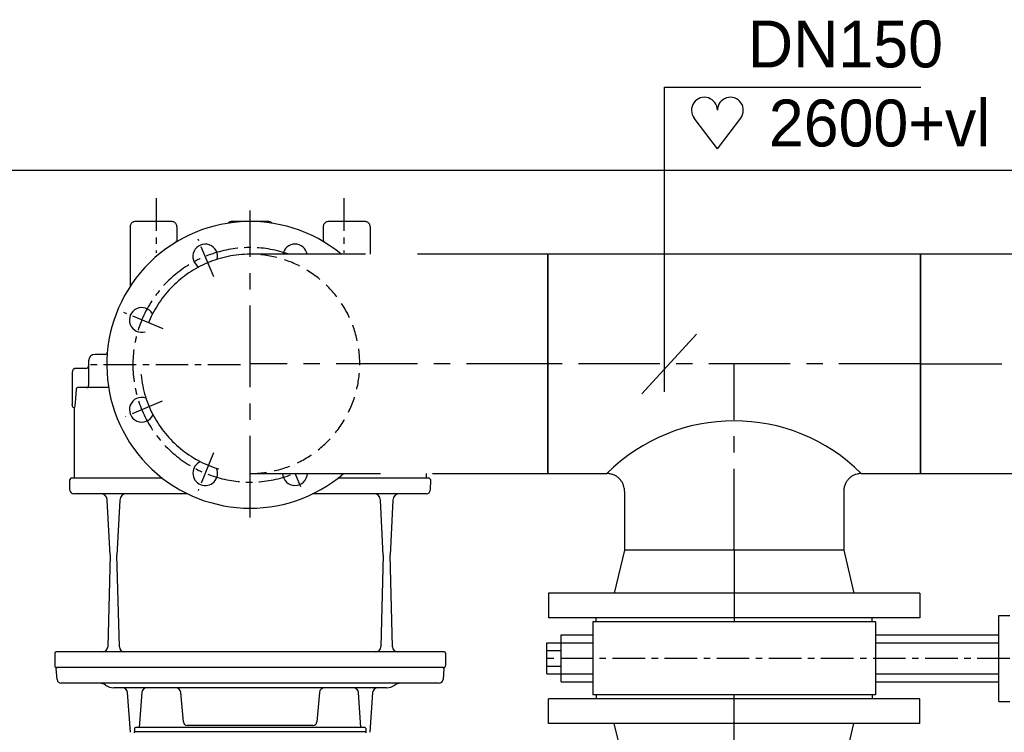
# Model space of a CAD drawing. Extents: x -940 to 22840, y -452 to 16368.
# Tile 9 of 50: x 5451 to 6206, y 12036 to 12583. Entities that reach past the tile are written whole.
import ezdxf

# ---------------------------------------------------------------- set-up
doc = ezdxf.new("R2010")
doc.units = 0
doc.header["$LTSCALE"] = 20
for name, pattern in [('2322102', [45, 5, -2, 5, -2, 5, -2, 5, -2, 5, -2, 5, -5]), ('2322108', [7, 5, -2]), ('CENTER', [2, 1.25, -0.25, 0.25, -0.25]), ('CENTER4', [5, 3.125, -0.625, 0.625, -0.625]), ('HIDDEN4', [0.9375, 0.625, -0.3125])]:
    doc.linetypes.add(name, pattern=pattern)
doc.layers.get('0').update_dxf_attribs({"linetype": 'CONTINUOUS'})
for name, color, linetype in [('CENTER', 7, 'CENTER'), ('GRUNDFOS', 5, 'CONTINUOUS'), ('WL561---', 4, 'CONTINUOUS'), ('WL561---_AANVOER', 4, 'CONTINUOUS'), ('WL561---_HARTLIJN', 1, 'CONTINUOUS'), ('WL561---_RETOUR', 4, 'CONTINUOUS'), ('WL5627--', 4, 'CONTINUOUS'), ('WM541---', 1, 'CONTINUOUS')]:
    doc.layers.add(name, color=color, linetype=linetype)
doc.styles.add('BURO-018', font='BUROFONT.shx', dxfattribs={"height": 36})

# ---------------------------------------------------------------- blocks, each defined once
blk = doc.blocks.new('TR-B3HSI--1-A85AE40')
at = {"color": 0, "linetype": 'CONTINUOUS'}
for p, q in [((0, 84.15), (-228.5, 84.15)), ((-228.5, 84.15), (-228.5, -84.15)), ((-228.5, -84.15), (0, -84.15))]:
    blk.add_line(p, q, dxfattribs=at)
at = {"color": 1, "linetype": 'HIDDEN4'}
blk.add_ellipse((0, 0), major_axis=(0, 84.15), ratio=1, start_param=0, end_param=3.141593, dxfattribs=at)
at = {"color": 0, "linetype": 'CONTINUOUS'}
blk.add_ellipse((0, 0), major_axis=(0, 84.15), ratio=1, start_param=3.141593, end_param=6.283185, dxfattribs=at)
at = {"layer": 'WL561---_HARTLIJN', "linetype": 'CENTER4'}
for p, q in [((0, 117.81), (0, -117.81)), ((-228.5, 0), (0, 0))]:
    blk.add_line(p, q, dxfattribs=at)
blk = doc.blocks.new('TR-T-5A-A8A85A11E8F')
at = {"color": 0, "linetype": 'CONTINUOUS'}
for p, q in [((-84.15, 97.61), (-84.15, 143)), ((-84.15, 143), (84.15, 143)), ((84.15, 97.61), (84.15, 143)), ((-97.61, 84.15), (-143, 84.15)), ((-143, 84.15), (-143, -84.15)), ((143, 84.15), (97.61, 84.15)), ((143, -84.15), (143, 84.15)), ((-143, -84.15), (143, -84.15))]:
    blk.add_line(p, q, dxfattribs=at)
at = {"color": 0, "linetype": 'CONTINUOUS', "flags": 128}
for points in [[(-97.61, 84.15, 0.02182), (-96.13, 84.21, 0.037214), (-95.28, 84.35, 0.006436), (-93.52, 84.8, 0.02182), (-93.01, 84.96, 0.02182), (-91.92, 85.41, 0.02182), (-90.88, 85.95, 0.02182), (-89.89, 86.58, 0.02182), (-88.96, 87.3, 0.02182), (-88.09, 88.09, 0.02182), (-87.3, 88.96, 0.02182), (-86.58, 89.89, 0.02182), (-85.95, 90.88, 0.02182), (-85.41, 91.92, 0.02182), (-84.96, 93.01, 0.02182), (-84.8, 93.52, 0.006436), (-84.35, 95.28, 0.037214), (-84.21, 96.13, 0.02182), (-84.15, 97.61)], [(84.15, 97.61, 0.02182), (84.21, 96.13, 0.037214), (84.35, 95.28, 0.006436), (84.8, 93.52, 0.02182), (84.96, 93.01, 0.02182), (85.41, 91.92, 0.02182), (85.95, 90.88, 0.02182), (86.58, 89.89, 0.02182), (87.3, 88.96, 0.02182), (88.09, 88.09, 0.02182), (88.96, 87.3, 0.02182), (89.89, 86.58, 0.02182), (90.88, 85.95, 0.02182), (91.92, 85.41, 0.02182), (93.01, 84.96, 0.02182), (93.52, 84.8, 0.006436), (95.28, 84.35, 0.037214), (96.13, 84.21, 0.02182), (97.61, 84.15)]]:
    blk.add_lwpolyline(points, format="xyb", dxfattribs=at)
at = {"color": 0, "linetype": 'CONTINUOUS'}
blk.add_arc((0, 181.76), 138.05, 225, 315, dxfattribs=at)
at = {"layer": 'WL561---_HARTLIJN', "linetype": 'CENTER4'}
for p, q in [((0, 143), (0, 0)), ((-143, 0), (143, 0))]:
    blk.add_line(p, q, dxfattribs=at)
blk = doc.blocks.new('HHFL041V')
at = {"color": 0, "linetype": 'CONTINUOUS'}
for p, q in [((-84.15, 55), (-92, 22)), ((84.15, 55), (-84.15, 55)), ((84.15, 55), (92, 22)), ((-142.5, 22), (-142.5, 3)), ((142.5, 22), (-142.5, 22)), ((142.5, 22), (142.5, 3)), ((142.5, 3), (-142.5, 3)), ((-106, 0), (-106, 3)), ((106, 0), (-106, 0)), ((106, 0), (106, 3))]:
    blk.add_line(p, q, dxfattribs=at)
at = {"color": 1, "linetype": 'CENTER4'}
blk.add_line((0, 55), (0, 0), dxfattribs=at)
blk = doc.blocks.new('HART')
at = {"color": 1}
for q in [(-39.7, 52.4), (39.7, 52.4)]:
    blk.add_line((0, 0), q, dxfattribs=at)
for centre, start, end in [((-22.1, 65.7), 0, 217.1867), ((22.1, 65.7), 322.8133, 180)]:
    blk.add_arc(centre, 22.1, start, end, dxfattribs=at)

msp = doc.modelspace()

# ---------------------------------------------------------------- linework, layer by layer
at = {"color": 0, "linetype": 'CONTINUOUS'}
msp.add_line((5856.09, 12235.05), (5856.09, 12403.35), dxfattribs=at)
at = {"color": 4, "linetype": 'CONTINUOUS'}
for p, q in [((6202.23, 12126.2), (6210.73, 12126.2)), ((6202.23, 12060.2), (6202.23, 12126.2)), ((6107.59, 12121.2), (5890.59, 12121.2)), ((5890.59, 12121.2), (5890.59, 12065.2)), ((6107.59, 12121.2), (6107.59, 12065.2)), ((5866.24, 12111.2), (5890.59, 12111.2)), ((5866.24, 12075.2), (5866.24, 12111.2)), ((6107.59, 12111.2), (6202.23, 12111.2)), ((5855.24, 12105.2), (5890.59, 12105.2)), ((5855.24, 12081.2), (5855.24, 12105.2)), ((6107.59, 12105.2), (6202.23, 12105.2)), ((5855.24, 12099.2), (5866.24, 12099.2)), ((5855.24, 12087.2), (5866.24, 12087.2)), ((5855.24, 12081.2), (5890.59, 12081.2)), ((6107.59, 12081.2), (6202.23, 12081.2)), ((5866.24, 12075.2), (5890.59, 12075.2)), ((6107.59, 12075.2), (6202.23, 12075.2)), ((6107.59, 12065.2), (5890.59, 12065.2)), ((6202.23, 12060.2), (6210.73, 12060.2))]:
    msp.add_line(p, q, dxfattribs=at)
at = {"color": 4, "linetype": 'CENTER'}
msp.add_line((6210.73, 12093.2), (5855.24, 12093.2), dxfattribs=at)
at = {"color": 1, "linetype": 'HIDDEN4'}
msp.add_ellipse((5627.59, 12319.2), major_axis=(0, -84.15), ratio=1, start_param=0, end_param=3.141593, dxfattribs=at)
at = {"layer": 'CENTER', "color": 4, "linetype": 'CENTER'}
for p, q in [((5555.59, 12446.27), (5555.59, 12404.47)), ((5699.57, 12446.27), (5699.57, 12404.47)), ((5599.62, 12385.99), (5587.63, 12414.93)), ((5560.74, 12346.16), (5530.54, 12358.67)), ((5627.9, 12319.2), (5627.28, 12319.2)), ((5627.59, 12319.51), (5627.59, 12318.89)), ((5620.13, 12318.47), (5505.19, 12318.47)), ((5560.03, 12290.49), (5531.97, 12278.87)), ((5599.57, 12250.84), (5587.63, 12222.01)), ((5666.42, 12224.73), (5662.14, 12235.05))]:
    msp.add_line(p, q, dxfattribs=at)
msp.add_arc((5627.59, 12318.47), 90, 70.57486, 292.03983, dxfattribs=at)
at = {"layer": 'GRUNDFOS', "color": 4, "linetype": 'CONTINUOUS'}
for p, q in [((5535.42, 12424.81), (5535.4, 12424.52)), ((5535.54, 12425.42), (5535.42, 12424.81)), ((5535.71, 12425.93), (5535.54, 12425.42)), ((5535.95, 12426.41), (5535.71, 12425.93)), ((5536.25, 12426.86), (5535.95, 12426.41)), ((5536.61, 12427.27), (5536.25, 12426.86)), ((5537.01, 12427.62), (5536.61, 12427.27)), ((5537.46, 12427.92), (5537.01, 12427.62)), ((5537.94, 12428.16), (5537.46, 12427.92)), ((5538.45, 12428.33), (5537.94, 12428.16)), ((5538.98, 12428.44), (5538.45, 12428.33)), ((5539.52, 12428.47), (5538.98, 12428.44)), ((5539.6, 12428.47), (5539.52, 12428.47)), ((5539.83, 12428.47), (5539.6, 12428.47)), ((5540.2, 12428.47), (5539.83, 12428.47)), ((5540.72, 12428.47), (5540.2, 12428.47)), ((5541.38, 12428.47), (5540.72, 12428.47)), ((5542.18, 12428.47), (5541.38, 12428.47)), ((5543.09, 12428.47), (5542.18, 12428.47)), ((5544.12, 12428.47), (5543.09, 12428.47)), ((5545.25, 12428.47), (5544.12, 12428.47)), ((5546.47, 12428.47), (5545.25, 12428.47)), ((5547.77, 12428.47), (5546.47, 12428.47)), ((5549.13, 12428.47), (5547.77, 12428.47)), ((5550.54, 12428.47), (5549.13, 12428.47)), ((5551.97, 12428.47), (5550.54, 12428.47)), ((5553.43, 12428.47), (5551.97, 12428.47)), ((5554.88, 12428.47), (5553.43, 12428.47)), ((5556.32, 12428.47), (5554.88, 12428.47)), ((5557.72, 12428.47), (5556.32, 12428.47)), ((5559.08, 12428.47), (5557.72, 12428.47)), ((5560.38, 12428.47), (5559.08, 12428.47)), ((5561.6, 12428.47), (5560.38, 12428.47)), ((5562.73, 12428.47), (5561.6, 12428.47)), ((5563.76, 12428.47), (5562.73, 12428.47)), ((5564.68, 12428.47), (5563.76, 12428.47)), ((5565.47, 12428.47), (5564.68, 12428.47)), ((5566.13, 12428.47), (5565.47, 12428.47)), ((5566.65, 12428.47), (5566.13, 12428.47)), ((5567.03, 12428.47), (5566.65, 12428.47)), ((5567.26, 12428.47), (5567.03, 12428.47)), ((5567.33, 12428.47), (5567.26, 12428.47)), ((5567.87, 12428.44), (5567.33, 12428.47)), ((5568.4, 12428.33), (5567.87, 12428.44)), ((5568.91, 12428.16), (5568.4, 12428.33)), ((5569.39, 12427.92), (5568.91, 12428.16)), ((5569.84, 12427.62), (5569.39, 12427.92)), ((5570.24, 12427.27), (5569.84, 12427.62)), ((5570.6, 12426.86), (5570.24, 12427.27)), ((5570.9, 12426.41), (5570.6, 12426.86)), ((5571.14, 12425.93), (5570.9, 12426.41)), ((5571.31, 12425.42), (5571.14, 12425.93)), ((5571.42, 12424.89), (5571.31, 12425.42)), ((5571.45, 12424.35), (5571.42, 12424.89)), ((5610.77, 12427.27), (5610.68, 12427.17)), ((5611.17, 12427.62), (5610.77, 12427.27)), ((5611.62, 12427.92), (5611.17, 12427.62)), ((5612.1, 12428.16), (5611.62, 12427.92)), ((5612.61, 12428.33), (5612.1, 12428.16)), ((5613.14, 12428.44), (5612.61, 12428.33)), ((5613.68, 12428.47), (5613.14, 12428.44)), ((5613.76, 12428.47), (5613.68, 12428.47)), ((5613.99, 12428.47), (5613.76, 12428.47)), ((5614.36, 12428.47), (5613.99, 12428.47)), ((5614.88, 12428.47), (5614.36, 12428.47)), ((5615.54, 12428.47), (5614.88, 12428.47)), ((5616.34, 12428.47), (5615.54, 12428.47)), ((5617.25, 12428.47), (5616.34, 12428.47)), ((5618.28, 12428.47), (5617.25, 12428.47)), ((5619.41, 12428.47), (5618.28, 12428.47)), ((5620.63, 12428.47), (5619.41, 12428.47)), ((5621.93, 12428.47), (5620.63, 12428.47)), ((5623.29, 12428.47), (5621.93, 12428.47)), ((5624.7, 12428.47), (5623.29, 12428.47)), ((5626.13, 12428.47), (5624.7, 12428.47)), ((5627.59, 12428.47), (5626.13, 12428.47)), ((5629.04, 12428.47), (5627.59, 12428.47)), ((5630.48, 12428.47), (5629.04, 12428.47)), ((5631.88, 12428.47), (5630.48, 12428.47)), ((5633.24, 12428.47), (5631.88, 12428.47)), ((5634.54, 12428.47), (5633.24, 12428.47)), ((5635.76, 12428.47), (5634.54, 12428.47)), ((5636.89, 12428.47), (5635.76, 12428.47)), ((5637.92, 12428.47), (5636.89, 12428.47)), ((5638.84, 12428.47), (5637.92, 12428.47)), ((5639.63, 12428.47), (5638.84, 12428.47)), ((5640.29, 12428.47), (5639.63, 12428.47)), ((5640.81, 12428.47), (5640.29, 12428.47)), ((5641.19, 12428.47), (5640.81, 12428.47)), ((5641.42, 12428.47), (5641.19, 12428.47)), ((5641.49, 12428.47), (5641.42, 12428.47)), ((5642.03, 12428.44), (5641.49, 12428.47)), ((5642.56, 12428.33), (5642.03, 12428.44)), ((5643.07, 12428.16), (5642.56, 12428.33)), ((5643.55, 12427.92), (5643.07, 12428.16)), ((5644, 12427.62), (5643.55, 12427.92)), ((5644.4, 12427.27), (5644, 12427.62)), ((5644.49, 12427.17), (5644.4, 12427.27)), ((5683.74, 12424.81), (5683.72, 12424.52)), ((5683.86, 12425.42), (5683.74, 12424.81)), ((5684.03, 12425.93), (5683.86, 12425.42)), ((5684.27, 12426.41), (5684.03, 12425.93)), ((5684.57, 12426.86), (5684.27, 12426.41)), ((5684.93, 12427.27), (5684.57, 12426.86)), ((5685.33, 12427.62), (5684.93, 12427.27)), ((5685.78, 12427.92), (5685.33, 12427.62)), ((5686.26, 12428.16), (5685.78, 12427.92)), ((5686.77, 12428.33), (5686.26, 12428.16)), ((5687.3, 12428.44), (5686.77, 12428.33)), ((5687.84, 12428.47), (5687.3, 12428.44)), ((5687.92, 12428.47), (5687.84, 12428.47)), ((5688.15, 12428.47), (5687.92, 12428.47)), ((5688.52, 12428.47), (5688.15, 12428.47)), ((5689.04, 12428.47), (5688.52, 12428.47)), ((5689.7, 12428.47), (5689.04, 12428.47)), ((5690.5, 12428.47), (5689.7, 12428.47)), ((5691.41, 12428.47), (5690.5, 12428.47)), ((5692.44, 12428.47), (5691.41, 12428.47)), ((5693.57, 12428.47), (5692.44, 12428.47)), ((5694.79, 12428.47), (5693.57, 12428.47)), ((5696.09, 12428.47), (5694.79, 12428.47)), ((5697.45, 12428.47), (5696.09, 12428.47)), ((5698.86, 12428.47), (5697.45, 12428.47)), ((5700.29, 12428.47), (5698.86, 12428.47)), ((5701.75, 12428.47), (5700.29, 12428.47)), ((5703.2, 12428.47), (5701.75, 12428.47)), ((5704.64, 12428.47), (5703.2, 12428.47)), ((5706.04, 12428.47), (5704.64, 12428.47)), ((5707.4, 12428.47), (5706.04, 12428.47)), ((5708.7, 12428.47), (5707.4, 12428.47)), ((5709.92, 12428.47), (5708.7, 12428.47)), ((5711.05, 12428.47), (5709.92, 12428.47)), ((5712.08, 12428.47), (5711.05, 12428.47)), ((5713, 12428.47), (5712.08, 12428.47)), ((5713.79, 12428.47), (5713, 12428.47)), ((5714.45, 12428.47), (5713.79, 12428.47)), ((5714.97, 12428.47), (5714.45, 12428.47)), ((5715.35, 12428.47), (5714.97, 12428.47)), ((5715.58, 12428.47), (5715.35, 12428.47)), ((5715.65, 12428.47), (5715.58, 12428.47)), ((5716.19, 12428.44), (5715.65, 12428.47)), ((5716.72, 12428.33), (5716.19, 12428.44)), ((5717.23, 12428.16), (5716.72, 12428.33)), ((5717.71, 12427.92), (5717.23, 12428.16)), ((5718.16, 12427.62), (5717.71, 12427.92)), ((5718.56, 12427.27), (5718.16, 12427.62)), ((5718.92, 12426.86), (5718.56, 12427.27)), ((5719.22, 12426.41), (5718.92, 12426.86)), ((5719.46, 12425.93), (5719.22, 12426.41)), ((5719.63, 12425.42), (5719.46, 12425.93)), ((5719.74, 12424.89), (5719.63, 12425.42)), ((5719.77, 12424.35), (5719.74, 12424.89)), ((5535.4, 12424.52), (5535.4, 12378.49)), ((5571.45, 12424.35), (5571.45, 12413.19)), ((5683.72, 12424.52), (5683.72, 12413.19)), ((5719.77, 12424.35), (5719.77, 12403.35)), ((5571.65, 12413.19), (5570.68, 12413.19)), ((5570.68, 12413.19), (5570.68, 12412.61)), ((5684.49, 12413.19), (5683.53, 12413.19)), ((5684.49, 12413.19), (5684.49, 12412.61)), ((5503.57, 12321.51), (5503.57, 12302.52)), ((5516.49, 12326.51), (5508.57, 12326.51)), ((5491.17, 12313.88), (5490.91, 12312.7)), ((5490.91, 12312.7), (5490.91, 12312.27)), ((5490.91, 12312.27), (5490.91, 12311.04)), ((5491.89, 12314.88), (5491.17, 12313.88)), ((5492.97, 12315.55), (5491.89, 12314.88)), ((5493.95, 12315.73), (5492.97, 12315.55)), ((5501.57, 12315.73), (5493.95, 12315.73)), ((5490.91, 12311.04), (5490.91, 12309.08)), ((5490.91, 12309.08), (5490.91, 12306.52)), ((5490.91, 12306.52), (5490.91, 12303.53)), ((5490.91, 12303.53), (5490.91, 12300.34)), ((5490.91, 12300.34), (5490.91, 12297.14)), ((5490.91, 12297.14), (5490.91, 12294.16)), ((5493.9, 12296.35), (5493.63, 12292.67)), ((5493.97, 12299.31), (5493.9, 12296.35)), ((5494.02, 12299.71), (5493.97, 12299.31)), ((5494.16, 12300.09), (5494.02, 12299.71)), ((5494.25, 12300.24), (5494.16, 12300.09)), ((5494.31, 12300.34), (5494.25, 12300.24)), ((5494.37, 12300.45), (5494.31, 12300.34)), ((5494.65, 12300.76), (5494.37, 12300.45)), ((5494.98, 12301.02), (5494.65, 12300.76)), ((5518.98, 12301.02), (5494.98, 12301.02)), ((5490.91, 12294.16), (5490.91, 12291.6)), ((5490.91, 12291.6), (5490.91, 12289.63)), ((5490.91, 12289.63), (5490.91, 12288.4)), ((5493.2, 12289.53), (5493.02, 12287.15)), ((5493.63, 12292.67), (5493.2, 12289.55)), ((5493.2, 12289.55), (5493.2, 12289.53)), ((5490.91, 12288.4), (5490.91, 12287.98)), ((5491.17, 12286.79), (5490.91, 12287.98)), ((5491.89, 12285.79), (5491.17, 12286.79)), ((5492.59, 12285.36), (5491.89, 12285.79)), ((5492.81, 12285.74), (5492.59, 12285.36)), ((5492.59, 12285.36), (5492.59, 12231.47)), ((5492.97, 12286.84), (5492.81, 12285.74)), ((5493.02, 12287.15), (5492.97, 12286.84)), ((5490.09, 12231.47), (5489.11, 12230.5)), ((5489.32, 12222.39), (5489.11, 12230.5)), ((5560.27, 12231.47), (5490.09, 12231.47)), ((5517.03, 12231.47), (5492.59, 12231.47)), ((5521.13, 12231.47), (5517.03, 12231.47)), ((5527.85, 12231.47), (5521.13, 12231.47)), ((5560.07, 12231.47), (5527.85, 12231.47)), ((5765.09, 12231.47), (5694.9, 12231.47)), ((5733.17, 12231.47), (5695.1, 12231.47)), ((5723.45, 12231.47), (5715.78, 12231.47)), ((5740.28, 12231.47), (5733.17, 12231.47)), ((5762.59, 12231.47), (5740.28, 12231.47)), ((5762.59, 12235.05), (5762.59, 12231.47)), ((5766.06, 12230.5), (5765.09, 12231.47)), ((5766.06, 12230.5), (5765.85, 12222.39)), ((5579.64, 12219.47), (5492.32, 12219.47)), ((5520.17, 12172.36), (5517.95, 12214.73)), ((5527.59, 12214.73), (5525.37, 12172.36)), ((5762.85, 12219.47), (5675.53, 12219.47)), ((5729.8, 12172.36), (5727.58, 12214.73)), ((5737.23, 12214.73), (5735.01, 12172.36)), ((5520.17, 12172.36), (5518.32, 12102.02)), ((5527.21, 12102.02), (5525.37, 12172.36)), ((5729.8, 12172.36), (5727.96, 12102.02)), ((5736.85, 12102.02), (5735.01, 12172.36)), ((5477.59, 12097.12), (5477.59, 12087.62)), ((5495.14, 12098.12), (5478.59, 12098.12)), ((5702.53, 12098.12), (5494.85, 12098.12)), ((5776.59, 12098.12), (5702.53, 12098.12)), ((5777.59, 12097.12), (5777.59, 12087.62)), ((5479.59, 12086.12), (5478.79, 12085.32)), ((5479.53, 12076.86), (5478.79, 12085.32)), ((5495.09, 12086.12), (5479.09, 12086.12)), ((5775.59, 12086.12), (5479.59, 12086.12)), ((5702.59, 12086.12), (5494.85, 12086.12)), ((5776.09, 12086.12), (5702.59, 12086.12)), ((5776.39, 12085.32), (5775.59, 12086.12)), ((5776.39, 12085.32), (5775.64, 12076.86)), ((5511.95, 12074.12), (5482.52, 12074.12)), ((5772.66, 12074.12), (5511.95, 12074.12)), ((5529.55, 12070.62), (5522.94, 12070.62)), ((5732.24, 12070.62), (5529.55, 12070.62)), ((5570.38, 12070.62), (5548.37, 12070.62)), ((5706.8, 12070.62), (5684.79, 12070.62)), ((5535.67, 12036.45), (5533.54, 12066.9)), ((5544.38, 12066.9), (5542.51, 12040.12)), ((5576.35, 12044.36), (5574.37, 12066.97)), ((5680.8, 12066.97), (5678.83, 12044.36)), ((5712.67, 12040.12), (5710.79, 12066.9)), ((5721.63, 12066.9), (5719.5, 12036.45)), ((5627.59, 12040.12), (5539.62, 12040.12)), ((5627.59, 12041.62), (5579.34, 12041.62)), ((5675.84, 12041.62), (5627.59, 12041.62)), ((5715.55, 12040.12), (5627.59, 12040.12)), ((5538.84, 12036.92), (5538.38, 12036.12)), ((5627.59, 12036.92), (5538.82, 12036.92)), ((5538.84, 12039.32), (5538.84, 12036.92)), ((5716.35, 12036.92), (5627.59, 12036.92)), ((5716.33, 12039.32), (5716.33, 12036.92)), ((5716.8, 12036.12), (5716.33, 12036.92))]:
    msp.add_line(p, q, dxfattribs=at)
for centre, radius, start, end in [((5627.59, 12318.47), 110, 50.49853, 310.67738), ((5593.14, 12401.62), 9.5, 347.05084, 238.30601), ((5662.03, 12401.62), 9.5, 10.47864, 169.52136), ((5544.44, 12352.91), 9.5, 29.50421, 286.3535), ((5516.49, 12328.01), 1.5, 270, 355.09395), ((5508.57, 12321.51), 5, 90, 180), ((5501.57, 12317.73), 2, 270, 0), ((5502.07, 12302.52), 1.5, 270, 0), ((5544.44, 12284.03), 9.5, 70.39151, 335.46092), ((5593.14, 12235.32), 9.5, 112.09624, 23.25532), ((5662.03, 12235.32), 9.5, 181.65234, 358.34766), ((5492.32, 12222.47), 3, 181.5, 270), ((5762.85, 12222.47), 3, 270, 358.5), ((5512.95, 12214.47), 5, 3, 90), ((5532.59, 12214.47), 5, 90, 177), ((5722.59, 12214.47), 5, 3, 90), ((5742.22, 12214.47), 5, 90, 177), ((5514.32, 12102.12), 4, 270, 358.5), ((5531.21, 12102.12), 4, 181.5, 270), ((5531.21, 12102.12), 4, 181.5, 270), ((5723.96, 12102.12), 4, 270, 358.5), ((5740.85, 12102.12), 4, 181.5, 270), ((5478.59, 12097.12), 1, 90, 180), ((5776.59, 12097.12), 1, 0, 90), ((5479.09, 12087.62), 1.5, 180, 270), ((5776.09, 12087.62), 1.5, 270, 0), ((5482.52, 12077.12), 3, 185, 270), ((5511.95, 12066.12), 8, 54.6655, 90), ((5522.94, 12081.62), 11, 234.6655, 270), ((5529.55, 12066.62), 4, 4, 90), ((5548.37, 12066.62), 4, 90, 176), ((5570.38, 12066.62), 4, 5, 90), ((5684.79, 12066.62), 4, 90, 175), ((5706.8, 12066.62), 4, 4, 90), ((5725.62, 12066.62), 4, 90, 176), ((5732.24, 12081.62), 11, 270, 305.3345), ((5743.22, 12066.12), 8, 90, 125.3345), ((5772.66, 12077.12), 3, 270, 355), ((5539.64, 12039.32), 0.8, 90, 180), ((5579.34, 12044.62), 3, 185, 270), ((5675.84, 12044.62), 3, 270, 355), ((5715.53, 12039.32), 0.8, 0, 90)]:
    msp.add_arc(centre, radius, start, end, dxfattribs=at)
at = {"layer": 'WL561---', "color": 1, "linetype": 'CONTINUOUS'}
msp.add_line((5928.21, 12296.17), (5970.28, 12342.04), dxfattribs=at)
at = {"layer": 'WL561---_HARTLIJN', "linetype": 'CENTER4'}
for p, q in [((5627.59, 12201.39), (5627.59, 12437.01)), ((5856.09, 12319.2), (5627.59, 12319.2))]:
    msp.add_line(p, q, dxfattribs=at)
at = {"layer": 'WL561---_RETOUR', "color": 1}
msp.add_line((5945.74, 12531.5), (6142.5, 12531.5), dxfattribs=at)
at = {"layer": 'WL561---_RETOUR', "color": 4}
msp.add_line((7346.45, 12467.54), (3831.5, 12467.54), dxfattribs=at)
at = {"layer": 'WL5627--', "linetype": '2322102'}
for p, q in [((5856.09, 12403.35), (5627.59, 12403.35)), ((5627.59, 12235.05), (5856.09, 12235.05))]:
    msp.add_line(p, q, dxfattribs=at)
msp.add_ellipse((5627.59, 12319.2), major_axis=(0, -84.15), ratio=1, start_param=3.141593, end_param=6.283185, dxfattribs=at)
at = {"layer": 'WM541---'}
msp.add_line((5945.74, 12297.84), (5945.74, 12531.5), dxfattribs=at)

# ---------------------------------------------------------------- block references
at = {"layer": 'WL561---_AANVOER', "xscale": 0.4500000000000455, "yscale": 0.4500000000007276, "zscale": 0.45}
msp.add_blockref('HART', (5986.27, 12484.29), dxfattribs=at)
at = {"layer": 'WL561---_RETOUR', "linetype": '2322108'}
for name, p in [('TR-B3HSI--1-A85AE40', (6370.59, 12319.2)), ('HHFL041V', (5999.09, 12121.2))]:
    msp.add_blockref(name, p, dxfattribs=at)
at = {"layer": 'WL561---_RETOUR', "linetype": '2322108', "xscale": -1, "rotation": 180}
msp.add_blockref('HHFL041V', (5999.09, 12065.2), dxfattribs=at)
at = {"layer": 'WL5627--', "linetype": '2322102', "rotation": 180}
msp.add_blockref('TR-T-5A-A8A85A11E8F', (5999.09, 12319.2), dxfattribs=at)

# ---------------------------------------------------------------- texts
at = {"layer": 'WL561---', "color": 1, "style": 'BURO-018'}
msp.add_text('DN150', height=36, dxfattribs=at).set_placement((6009.58, 12546.73))
at = {"layer": 'WL561---_AANVOER', "color": 1, "style": 'BURO-018'}
msp.add_text('2600+vl', height=36, dxfattribs=at).set_placement((6025.71, 12486.06))

doc.saveas('drawing.dxf')
